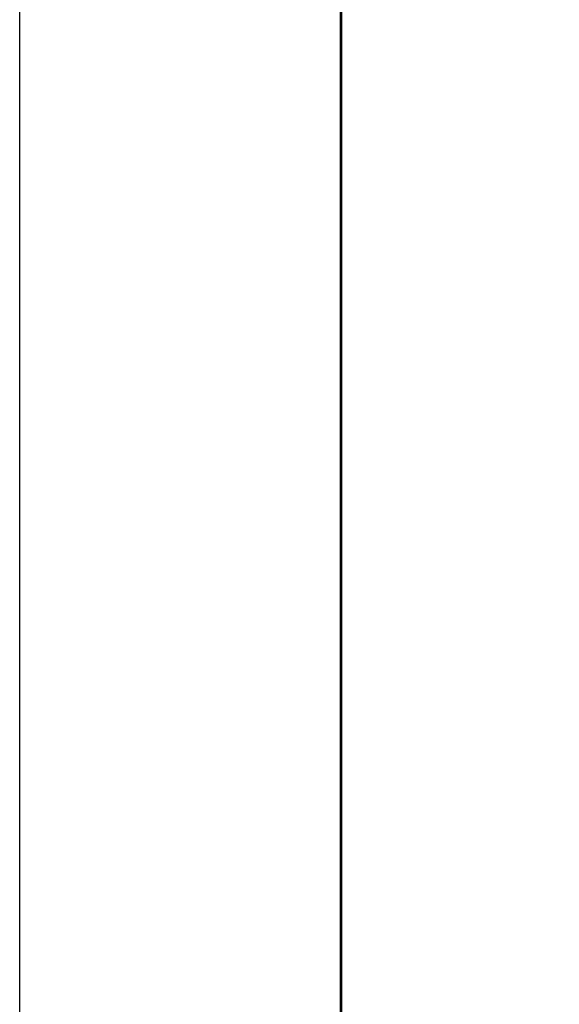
# Model space of a CAD drawing. Header units: millimetres. Extents: x -429 to 783, y -778 to 171.
# Tile 33 of 219: x 225.4 to 227.47, y -552.49 to -548.71. Entities that reach past the tile are written whole.
import ezdxf

# ---------------------------------------------------------------- set-up
doc = ezdxf.new("R2010")
doc.units = ezdxf.units.MM
doc.layers.get('0').update_dxf_attribs({"true_color": 0x000000})

msp = doc.modelspace()

# ---------------------------------------------------------------- linework, layer by layer
at = {"linetype": 'Continuous', "lineweight": -3}
for points, knots in [([(225.3983, -571.0835), (225.3983, -566.2475), (225.3983, -561.4114), (225.3983, -556.5754), (225.3983, -551.7394), (225.3983, -546.9034), (225.3983, -542.0673), (225.3983, -539.6493), (225.3983, -537.2313), (225.3983, -534.8133), (225.3983, -532.3953), (225.3983, -529.9773), (225.3983, -527.5593), (225.3983, -525.1413), (225.3983, -522.7233), (225.3983, -520.3052), (225.3983, -519.0962), (225.3983, -517.8872), (225.3983, -516.6782), (225.3983, -515.4692), (225.3983, -514.2602), (225.3983, -513.0512), (225.3983, -510.6332), (225.3983, -508.2152), (225.3983, -505.7972), (225.3983, -504.5882), (225.3983, -503.3792), (225.3983, -502.1701), (225.3983, -500.9611), (225.3983, -499.7521), (225.3983, -498.5431), (225.3983, -497.3341), (225.3983, -496.1251), (225.3983, -494.9161), (225.3983, -493.7071), (225.3983, -492.4981), (225.3983, -491.2891), (225.3983, -488.8711), (225.3983, -486.4531), (225.3983, -484.0351), (225.3983, -481.617), (225.3983, -479.199), (225.3983, -476.781), (225.3983, -474.363), (225.3983, -471.945), (225.3983, -469.527), (225.3983, -465.0737), (225.3983, -460.6204), (225.3983, -456.1671)], [914.853501, 914.853501, 914.853501, 914.853501, 1059.934198, 1059.934198, 1059.934198, 1205.01493, 1205.01493, 1205.01493, 1277.555296, 1277.555296, 1277.555296, 1350.095662, 1350.095662, 1350.095662, 1422.636027, 1422.636027, 1422.636027, 1458.90621, 1458.90621, 1458.90621, 1495.176393, 1495.176393, 1495.176393, 1567.71676, 1567.71676, 1567.71676, 1603.986943, 1603.986943, 1603.986943, 1640.257126, 1640.257126, 1640.257126, 1676.527309, 1676.527309, 1676.527309, 1712.797492, 1712.797492, 1712.797492, 1785.337858, 1785.337858, 1785.337858, 1857.878224, 1857.878224, 1857.878224, 1930.41859, 1930.41859, 1930.41859, 2064.017193, 2064.017193, 2064.017193, 2064.017193]), ([(226.6274, -552.3657), (226.6274, -556.5829), (226.6245, -560.4951), (226.6473, -565.6548), (226.6563, -567.2713), (226.7052, -569.8751), (226.7344, -571.0366), (226.8248, -572.4835), (226.8774, -573.1529), (227.0125, -573.8293), (227.0545, -573.9998), (227.1928, -574.3839), (227.2948, -574.561), (227.463, -574.7319)], [1203.552402, 1203.552402, 1203.552402, 1203.552402, 1322.478553, 1322.478553, 1373.669687, 1373.669687, 1401.835886, 1401.835886, 1416.915661, 1416.915661, 1421.713001, 1421.713001, 1428.6641, 1428.6641, 1428.6641, 1428.6641])]:
    msp.add_open_spline(points, degree=3, knots=knots, dxfattribs=at)
for points in [[(226.6274, -474.0063), (226.6274, -494.607), (226.6274, -532.5468), (226.6274, -552.3657)], [(226.6344, -552.3658), (226.6344, -532.548), (226.6344, -494.6076), (226.6344, -474.0063)], [(227.4686, -574.7262), (226.6344, -573.8787), (226.6344, -572.1836), (226.6344, -552.3658)]]:
    msp.add_open_spline(points, degree=3, dxfattribs=at)

doc.saveas('drawing.dxf')
